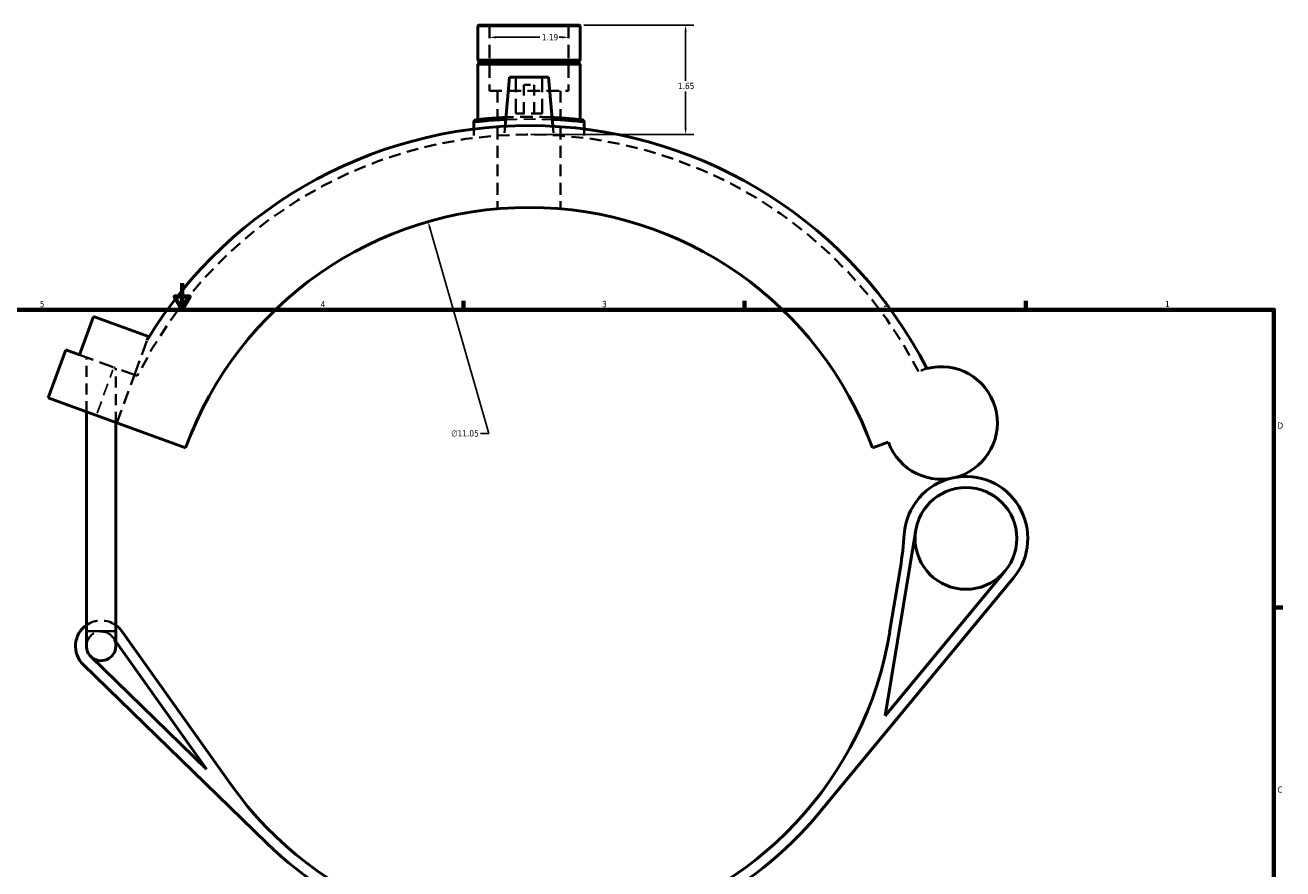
# Model space of a CAD drawing. Header units: inches. Extents: x -0.9 to 59.9, y -1.4 to 49.3.
# Tile 3 of 6: x 14.6 to 33.6, y 12.6 to 25.3. Entities that reach past the tile are written whole.
import ezdxf

# ---------------------------------------------------------------- set-up
doc = ezdxf.new("R2010")
doc.units = ezdxf.units.IN
doc.header["$MEASUREMENT"] = 0
doc.linetypes.add('DASHED', pattern=[0.2067, 0.1654, -0.0413])
for name, color, linetype, lineweight in [('Border (ANSI)', 7, 'Continuous', 70), ('Dimension (ANSI)', 7, 'Continuous', 25), ('Hidden (ANSI)', 7, 'DASHED', 35), ('Hidden Narrow (ANSI)', 7, 'DASHED', 25), ('Visible (ANSI)', 7, 'Continuous', 50), ('Visible Narrow (ANSI)', 7, 'Continuous', 35)]:
    doc.layers.add(name, color=color, linetype=linetype, lineweight=lineweight)
doc.styles.add('Note Text (ANSI)', font='tahoma.ttf')
doc.dimstyles.new('Default (ANSI)', dxfattribs={"dimtxt": 0.094488, "dimasz": 0.098425, "dimexe": 0.125, "dimexo": 0.0625, "dimgap": 0.031496, "dimtad": 0, "dimtih": 1, "dimtoh": 1, "dimrnd": 1e-08, "dimzin": 4, "dimdsep": 46, "dimtxsty": 'Note Text (ANSI)', "dimcen": 0.09, "dimdle": 0.393701, "dimclrd": 256, "dimclre": 256, "dimclrt": 5, "dimadec": 0, "dimazin": 1, "dimtfac": 1, "dimtofl": 0, "dimtmove": 0, "dimatfit": 3, "dimfxl": 1, "dimtolj": 1, "dimtzin": 4, "dimlwd": -1, "dimlwe": -1, "dimarcsym": 0})

# ---------------------------------------------------------------- blocks, each defined once
blk = doc.blocks.new('Borders Default Border')
at = {"layer": 'Border (ANSI)'}
for p, q in [((21.25, 21), (21.25, 21.134)), ((25.5, 21), (25.5, 21.134)), ((29.75, 21), (29.75, 21.134)), ((33.5, 16.5), (33.634, 16.5))]:
    blk.add_line(p, q, dxfattribs=at)
at = {"layer": 'Border (ANSI)', "flags": 128}
for points in [[(17, 21.4), (17, 21), (16.885, 21.2), (17.115, 21.2), (17, 21)], [(0.5, 1), (0.5, 21), (33.5, 21), (33.5, 1), (0.5, 1)]]:
    blk.add_lwpolyline(points, dxfattribs=at)
at = {"layer": 'Border (ANSI)', "color": 5, "true_color": 0x0000ff, "char_height": 0.0945, "attachment_point": 7, "style": 'Note Text (ANSI)'}
for s, insert in [('5', (14.847, 21.038)), ('4', (19.092, 21.04)), ('3', (23.346, 21.038)), ('2', (27.596, 21.04)), ('1', (31.854, 21.04)), ('D', (33.553, 19.203)), ('C', (33.552, 13.701))]:
    blk.add_mtext(s, dxfattribs=dict(at, insert=insert))
blk = doc.blocks.new('*D6')
at = {"layer": 'Defpoints', "color": 0, "transparency": 16777216}
for p in [(20.716, 22.332), (23.768, 11.714)]:
    blk.add_point(p, dxfattribs=at)
at = {"layer": 'Dimension (ANSI)', "transparency": 16777216}
for p, q in [((21.637, 19.129), (20.743, 22.237)), ((21.511, 19.129), (21.637, 19.129))]:
    blk.add_line(p, q, dxfattribs=at)
blk.add_solid([(20.759, 22.242), (20.727, 22.233), (20.716, 22.332)], dxfattribs=at)
at = {"layer": 'Dimension (ANSI)', "color": 5, "transparency": 16777216, "insert": (21.066, 19.18), "char_height": 0.0945, "attachment_point": 1, "style": 'Note Text (ANSI)'}
blk.add_mtext('\\A1;∅11.05', dxfattribs=at)
blk = doc.blocks.new('*D7')
at = {"layer": 'Defpoints', "color": 0, "transparency": 16777216}
for p in [(21.646, 25.118), (22.838, 25.118), (22.838, 25.118)]:
    blk.add_point(p, dxfattribs=at)
at = {"layer": 'Dimension (ANSI)', "transparency": 16777216}
for p, q in [((21.744, 25.118), (22.403, 25.118)), ((22.74, 25.118), (22.699, 25.118))]:
    blk.add_line(p, q, dxfattribs=at)
for points in [[(21.744, 25.134), (21.744, 25.101), (21.646, 25.118)], [(22.74, 25.134), (22.74, 25.101), (22.838, 25.118)]]:
    blk.add_solid(points, dxfattribs=at)
at = {"layer": 'Dimension (ANSI)', "color": 5, "transparency": 16777216, "insert": (22.435, 25.167), "char_height": 0.0945, "attachment_point": 1, "style": 'Note Text (ANSI)'}
blk.add_mtext('\\A1;1.19', dxfattribs=at)
blk = doc.blocks.new('*D8')
at = {"layer": 'Defpoints', "color": 0, "transparency": 16777216}
for p in [(23.005, 25.301), (22.204, 23.651), (24.608, 23.651)]:
    blk.add_point(p, dxfattribs=at)
at = {"layer": 'Dimension (ANSI)', "transparency": 16777216}
for p, q in [((23.068, 25.301), (24.733, 25.301)), ((24.608, 25.203), (24.608, 24.462)), ((24.608, 23.75), (24.608, 24.301)), ((22.267, 23.651), (24.733, 23.651))]:
    blk.add_line(p, q, dxfattribs=at)
for points in [[(24.592, 25.203), (24.625, 25.203), (24.608, 25.301)], [(24.592, 23.75), (24.625, 23.75), (24.608, 23.651)]]:
    blk.add_solid(points, dxfattribs=at)
at = {"layer": 'Dimension (ANSI)', "color": 5, "transparency": 16777216, "insert": (24.493, 24.43), "char_height": 0.0945, "attachment_point": 1, "style": 'Note Text (ANSI)'}
blk.add_mtext('\\A1;1.65', dxfattribs=at)

msp = doc.modelspace()

# ---------------------------------------------------------------- linework, layer by layer
at = {"layer": 'Hidden (ANSI)', "ltscale": 1.197388}
for p, q in [((21.646, 25.301), (21.646, 24.311)), ((22.838, 25.301), (22.838, 24.311))]:
    msp.add_line(p, q, dxfattribs=at)
at = {"layer": 'Hidden (ANSI)', "ltscale": 1.333288}
for p, q in [((22.045, 23.966), (22.045, 24.517)), ((22.439, 23.966), (22.439, 24.517))]:
    msp.add_line(p, q, dxfattribs=at)
at = {"layer": 'Hidden (ANSI)', "ltscale": 0.471064}
msp.add_line((22.163, 24.399), (22.321, 24.399), dxfattribs=at)
at = {"layer": 'Hidden (ANSI)', "ltscale": 1.047583}
for p, q in [((22.163, 23.966), (22.163, 24.399)), ((22.321, 23.966), (22.321, 24.399))]:
    msp.add_line(p, q, dxfattribs=at)
at = {"layer": 'Hidden (ANSI)', "ltscale": 1.132842}
msp.add_line((21.646, 24.311), (22.838, 24.311), dxfattribs=at)
at = {"layer": 'Hidden (ANSI)', "ltscale": 1.079681}
for p, q in [((21.765, 24.311), (21.765, 22.526)), ((22.719, 24.311), (22.719, 22.526))]:
    msp.add_line(p, q, dxfattribs=at)
at = {"layer": 'Hidden (ANSI)', "ltscale": 0.997297}
msp.add_line((22.439, 23.966), (22.045, 23.966), dxfattribs=at)
at = {"layer": 'Hidden (ANSI)', "ltscale": 0.254967}
for p, q in [((21.882, 23.774), (21.87, 23.641)), ((22.602, 23.774), (22.614, 23.641))]:
    msp.add_line(p, q, dxfattribs=at)
at = {"layer": 'Hidden (ANSI)', "ltscale": 0.254386}
for p, q in [((21.407, 23.732), (21.407, 23.599)), ((23.077, 23.732), (23.077, 23.599))]:
    msp.add_line(p, q, dxfattribs=at)
at = {"layer": 'Hidden (ANSI)', "ltscale": 1.352139}
msp.add_line((16.278, 20.017), (16.469, 20.542), dxfattribs=at)
at = {"layer": 'Hidden (ANSI)', "ltscale": 1.336145}
msp.add_line((15.447, 20.319), (15.966, 20.13), dxfattribs=at)
at = {"layer": 'Hidden (ANSI)', "ltscale": 0.995327}
for p, q in [((15.554, 19.457), (15.554, 20.28)), ((15.996, 19.296), (15.996, 20.119))]:
    msp.add_line(p, q, dxfattribs=at)
at = {"layer": 'Hidden (ANSI)', "ltscale": 1.259287}
msp.add_line((16.278, 20.017), (15.966, 20.13), dxfattribs=at)
at = {"layer": 'Hidden (ANSI)', "ltscale": 1.247068}
msp.add_line((16.013, 19.29), (16.278, 20.017), dxfattribs=at)
at = {"layer": 'Hidden (ANSI)', "ltscale": 0.086114}
msp.add_line((16.32, 20.001), (16.278, 20.017), dxfattribs=at)
at = {"layer": 'Hidden (ANSI)', "ltscale": 0.134273}
msp.add_line((15.955, 16.046), (15.996, 15.989), dxfattribs=at)
at = {"layer": 'Hidden (ANSI)', "ltscale": 1.08449}
msp.add_arc((22.242, 17.023), 6.628, 27.3507, 153.3002, dxfattribs=at)
at = {"layer": 'Hidden (ANSI)', "ltscale": 0.255217}
msp.add_arc((28.471, 19.29), 0.85, 104.6375, 113.6753, dxfattribs=at)
at = {"layer": 'Hidden (ANSI)', "ltscale": 1.137786}
msp.add_arc((15.775, 15.918), 0.387, 55.1501, 124.8499, dxfattribs=at)
at = {"layer": 'Hidden (ANSI)', "ltscale": 1.348678}
msp.add_arc((15.775, 15.918), 0.221, 35.4169, 180, dxfattribs=at)
at = {"layer": 'Hidden (ANSI)', "ltscale": 0.260034}
msp.add_arc((15.775, 15.918), 0.221, 0, 35.4169, dxfattribs=at)
at = {"layer": 'Hidden (ANSI)', "ltscale": 1.163112}
msp.add_open_spline([(22.591, 23.908), (22.512, 23.912), (22.428, 23.914), (22.224, 23.917), (22.104, 23.916), (21.958, 23.911), (21.925, 23.909), (21.893, 23.908)], degree=3, knots=[8.68095, 8.68095, 8.68095, 8.68095, 9.342164, 9.342164, 10.239904, 10.239904, 10.50844, 10.50844, 10.50844, 10.50844], dxfattribs=at)
at = {"layer": 'Hidden Narrow (ANSI)', "ltscale": 1.122362}
msp.add_line((15.715, 19.44), (15.953, 20.094), dxfattribs=at)
at = {"layer": 'Hidden Narrow (ANSI)', "ltscale": 1.054137}
msp.add_open_spline([(21.89, 23.872), (21.92, 23.874), (21.951, 23.875), (22.098, 23.88), (22.224, 23.882), (22.431, 23.879), (22.515, 23.876), (22.594, 23.872)], degree=3, knots=[-10.479731, -10.479731, -10.479731, -10.479731, -10.239904, -10.239904, -9.342164, -9.342164, -8.709659, -8.709659, -8.709659, -8.709659], dxfattribs=at)
at = {"layer": 'Visible (ANSI)'}
for p, q in [((21.479, 25.301), (21.467, 25.289)), ((23.017, 25.289), (21.467, 25.289)), ((21.467, 25.289), (21.467, 24.771)), ((21.479, 25.301), (23.005, 25.301)), ((23.005, 25.301), (23.017, 25.289)), ((23.017, 25.289), (23.017, 24.771)), ((21.467, 24.771), (23.017, 24.771)), ((21.487, 24.751), (21.467, 24.771)), ((21.487, 24.732), (21.467, 24.712)), ((23.017, 24.712), (21.467, 24.712)), ((21.467, 24.712), (21.467, 23.873)), ((21.487, 24.751), (22.998, 24.751)), ((21.487, 24.751), (21.487, 24.732)), ((22.998, 24.732), (21.487, 24.732)), ((22.998, 24.751), (23.017, 24.771)), ((22.998, 24.751), (22.998, 24.732)), ((22.998, 24.732), (23.017, 24.712)), ((23.017, 24.712), (23.017, 23.873)), ((21.947, 24.517), (21.882, 23.774)), ((22.537, 24.517), (21.947, 24.517)), ((22.537, 24.517), (22.602, 23.774)), ((21.407, 23.834), (21.407, 23.732)), ((23.077, 23.834), (23.077, 23.732)), ((15.447, 20.319), (15.659, 20.9)), ((15.659, 20.9), (16.489, 20.598)), ((16.489, 20.598), (16.469, 20.542)), ((14.975, 19.668), (15.24, 20.395)), ((15.24, 20.395), (15.447, 20.319)), ((17.052, 18.912), (14.975, 19.668)), ((15.554, 16.145), (15.554, 19.457)), ((15.996, 16.145), (15.996, 19.296)), ((27.433, 18.912), (27.672, 18.999)), ((27.625, 14.864), (28.087, 17.67)), ((27.854, 17.108), (27.692, 16.127)), ((26.625, 13.396), (29.566, 16.949)), ((29.438, 17.055), (27.625, 14.864)), ((15.554, 16.145), (15.554, 15.918)), ((15.996, 15.918), (15.996, 16.145)), ((15.996, 15.989), (17.369, 14.058)), ((17.741, 13.822), (16.09, 16.142)), ((15.506, 15.641), (18.273, 12.947)), ((17.369, 14.058), (15.621, 15.76))]:
    msp.add_line(p, q, dxfattribs=at)
msp.add_circle((28.845, 17.545), 0.769, dxfattribs=at)
for centre, radius, start, end in [((22.242, 17.023), 6.761, 27.1889, 148.6351), ((21.443, 23.834), 0.0358, 96.6909, 180), ((23.041, 23.834), 0.0358, 0, 83.3091), ((22.242, 17.023), 5.524, 20, 160), ((28.471, 19.29), 0.85, 200, 104.6375), ((28.845, 17.545), 0.935, 102.126, 175.9227), ((28.845, 17.545), 0.935, 320.3928, 102.126), ((22.403, 18.004), 5.524, 350.6599, 355.9227), ((15.775, 15.918), 0.387, 124.8499, 225.7652), ((15.775, 15.918), 0.387, 35.4169, 55.1501), ((22.242, 17.023), 5.524, 215.4169, 350.6599), ((15.775, 15.918), 0.221, 180, 225.7652), ((15.775, 15.918), 0.221, 225.7652, 0), ((22.242, 17.023), 5.689, 225.7652, 320.3928)]:
    msp.add_arc(centre, radius, start, end, dxfattribs=at)
for points, knots in [([(21.893, 23.908), (21.818, 23.904), (21.748, 23.899), (21.593, 23.887), (21.521, 23.879), (21.453, 23.871), (21.439, 23.87), (21.439, 23.87)], [10.50844, 10.50844, 10.50844, 10.50844, 11.144541, 11.144541, 12.141816, 12.141816, 12.792915, 12.792915, 12.792915, 12.792915]), ([(23.045, 23.87), (23.045, 23.87), (23.032, 23.871), (22.976, 23.877), (22.929, 23.882), (22.802, 23.894), (22.72, 23.9), (22.616, 23.906), (22.604, 23.907), (22.591, 23.908)], [6.396465, 6.396465, 6.396465, 6.396465, 7.034769, 7.034769, 7.775969, 7.775969, 8.572406, 8.572406, 8.68095, 8.68095, 8.68095, 8.68095])]:
    msp.add_open_spline(points, degree=3, knots=knots, dxfattribs=at)
at = {"layer": 'Visible Narrow (ANSI)'}
msp.add_line((15.557, 16.145), (15.994, 16.145), dxfattribs=at)
msp.add_arc((23.041, 23.834), 0.0358, 4.1655, 79.1436, dxfattribs=at)
for points, knots in [([(21.407, 23.834), (21.407, 23.834), (21.422, 23.836), (21.492, 23.843), (21.568, 23.851), (21.732, 23.864), (21.808, 23.869), (21.89, 23.872)], [-12.792915, -12.792915, -12.792915, -12.792915, -12.141816, -12.141816, -11.144541, -11.144541, -10.479731, -10.479731, -10.479731, -10.479731]), ([(22.594, 23.872), (22.611, 23.872), (22.627, 23.871), (22.739, 23.865), (22.824, 23.858), (22.956, 23.847), (23.005, 23.842), (23.063, 23.836), (23.077, 23.834), (23.077, 23.834)], [-8.709659, -8.709659, -8.709659, -8.709659, -8.572406, -8.572406, -7.775969, -7.775969, -7.034769, -7.034769, -6.396465, -6.396465, -6.396465, -6.396465])]:
    msp.add_open_spline(points, degree=3, knots=knots, dxfattribs=at)

# ---------------------------------------------------------------- block references
msp.add_blockref('Borders Default Border', (0, 0))

# ---------------------------------------------------------------- dimensions: what is measured, and where the dimension line sits
at = {"layer": 'Dimension (ANSI)'}
for base, p1, p2, angle, override, picture, middle in [((24.608, 23.651), (23.005, 25.301), (22.204, 23.651), 90, {"dimgap": 0.031496, "dimdec": 2, "dimtol": 0, "dimlim": 0, "dimtp": 0, "dimtm": 0, "dimtdec": 2, "dimatfit": 1}, '*D8', (24.608, 24.381)), ((22.838, 25.118), (21.646, 25.118), (22.838, 25.118), 180, {"dimgap": 0.031496, "dimtih": 0, "dimtoh": 0, "dimdec": 2, "dimse1": 1, "dimse2": 1, "dimtol": 0, "dimlim": 0, "dimtp": 0, "dimtm": 0, "dimtdec": 2, "dimatfit": 1}, '*D7', (22.551, 25.118))]:
    dim = msp.add_linear_dim(base=base, p1=p1, p2=p2, angle=angle, dimstyle='Default (ANSI)', override=override, dxfattribs=at)
    dim.commit()
    dim.dimension.update_dxf_attribs({"geometry": picture, "text_midpoint": middle, "dimtype": 160})
dim = msp.add_diameter_dim_2p(p1=(23.768, 11.714), p2=(20.716, 22.332), dimstyle='Default (ANSI)', override={"dimgap": 0.031496, "dimdec": 2, "dimlfac": 1, "dimtol": 0, "dimlim": 0, "dimtp": 0, "dimtm": 0, "dimtdec": 2}, dxfattribs=at)
dim.commit()
dim.dimension.update_dxf_attribs({"geometry": '*D6', "text_midpoint": (21.273, 19.129), "dimtype": 163})

doc.saveas('drawing.dxf')
